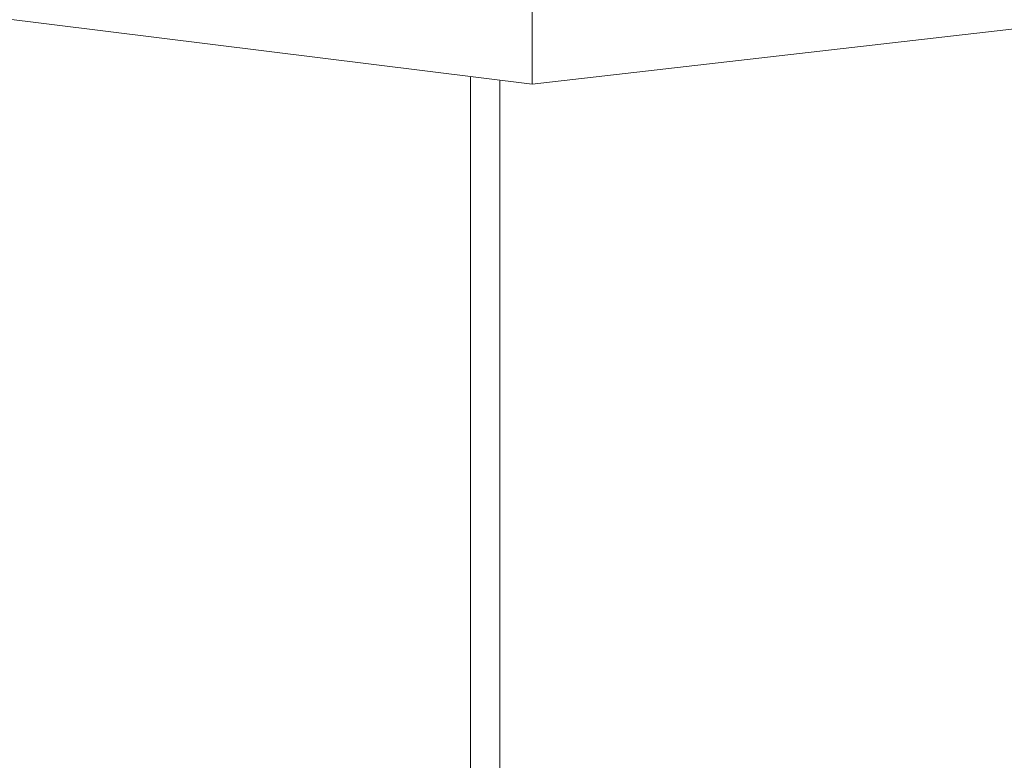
# Model space of a CAD drawing. Header units: metres. Extents: x -32 to 90, y -28 to 32.
# Tile 37 of 148: x 90.01446 to 90.01658, y 1.74467 to 1.74627. Entities that reach past the tile are written whole.
import ezdxf

# ---------------------------------------------------------------- set-up
doc = ezdxf.new("R2010")
doc.units = ezdxf.units.M
doc.layers.add('A-GENM', color=13, linetype='Continuous', lineweight=18)
doc.layers.add('Q-SPCQ', color=91, linetype='Continuous', lineweight=9)

msp = doc.modelspace()

# ---------------------------------------------------------------- linework, layer by layer
at = {"layer": 'A-GENM', "lineweight": 9}
for p, q in [((90.0155634, 1.7461295), (90.0116038, 1.7466217)), ((90.0155634, 1.7461295), (90.0155634, 1.7465165)), ((90.0167365, 1.7462639), (90.0155634, 1.7461295)), ((90.01543, 1.7443527), (90.01543, 1.7461445)), ((90.0154934, 1.744352), (90.0154934, 1.7461366))]:
    msp.add_line(p, q, dxfattribs=at)
at = {"layer": 'Q-SPCQ'}
msp.add_line((90.0154934, 1.744352), (90.0154934, 1.7461366), dxfattribs=at)

doc.saveas('drawing.dxf')
